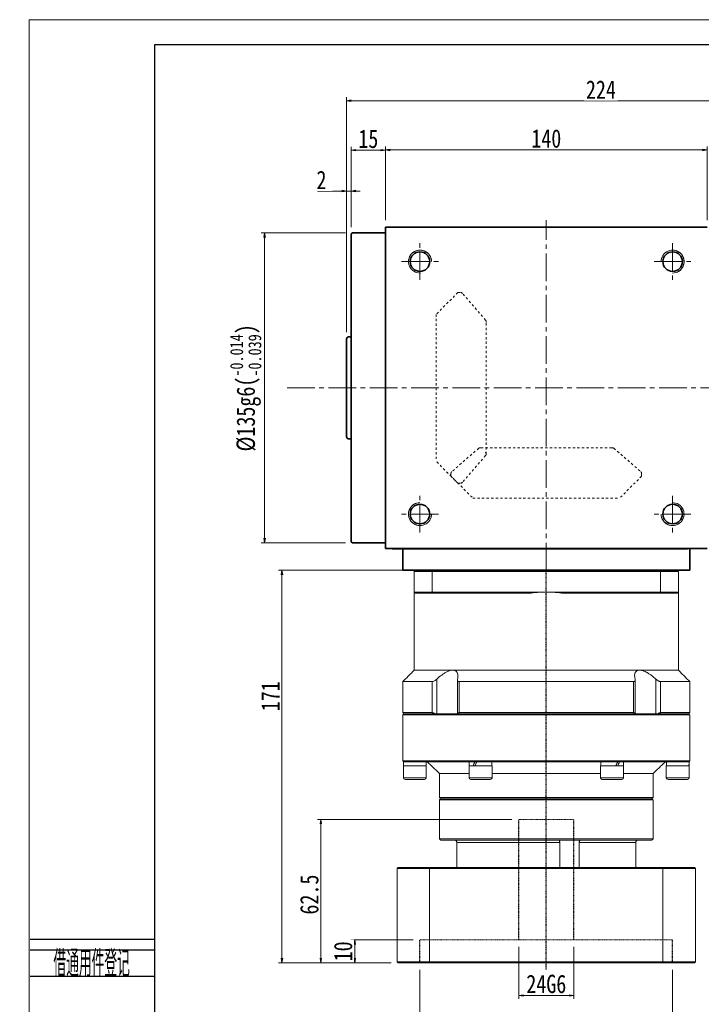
# Model space of a CAD drawing. Header units: millimetres. Extents: x 11 to 931, y 0 to 647.
# Tile 2 of 5: x 11 to 307, y 218 to 647. Entities that reach past the tile are written whole.
import ezdxf
from ezdxf.enums import TextEntityAlignment as Align

# ---------------------------------------------------------------- set-up
doc = ezdxf.new("R2010")
doc.units = ezdxf.units.MM
for name, pattern in [('DASHED', [0.2, 0.1, -0.1]), ('点画线', [18, 12, -2, 2, -2]), ('虚线', [2, 1, -1])]:
    doc.linetypes.add(name, pattern=pattern)
doc.layers.add('2细线层', color=4, linetype='Continuous')
doc.layers.add('6文字层', color=3, linetype='Continuous')
for name, color, linetype, lineweight in [('EB0', 7, 'Continuous', 35), ('TEXT', 4, 'Continuous', 18), ('中心线层', 1, '点画线', 18), ('图框_外框线', 7, 'Continuous', 18), ('尺寸线层', 3, 'Continuous', 18), ('粗实线', 7, 'Continuous', 40), ('粗实线层', 7, 'Continuous', 35)]:
    doc.layers.add(name, color=color, linetype=linetype, lineweight=lineweight)
doc.styles.add('PC_TEXTSTYLE', font='ISOCP.SHX', dxfattribs={"width": 0.707, "bigfont": 'GBCBIG.SHX'})
doc.styles.add('宋体', font='SimSun.ttf', dxfattribs={"width": 0.8})
doc.dimstyles.new('A水平标注$0', dxfattribs={"dimtxt": 3.5, "dimasz": 2, "dimexe": 1.5, "dimexo": 3, "dimgap": 1.1, "dimtad": 1, "dimtoh": 1, "dimdec": 4, "dimdsep": 46, "dimtxsty": '宋体', "dimblk": 'OPEN', "dimcen": 3, "dimclrd": 3, "dimclre": 3, "dimclrt": 6, "dimadec": 0, "dimazin": 0, "dimtm": 1e-09, "dimtfac": 1, "dimtdec": 4, "dimtix": 1, "dimtmove": 0, "dimatfit": 3, "dimldrblk": 'OPEN', "dimfxl": 0, "dimlwd": 13, "dimlwe": 13, "dimarcsym": 0})

# ---------------------------------------------------------------- blocks, each defined once
blk = doc.blocks.new('_Open')
at = {"color": 0, "linetype": 'ByBlock', "lineweight": -2}
for p, q in [((-1, 0.17), (0, 0)), ((-1, -0.17), (0, 0)), ((0, 0), (-1, 0))]:
    blk.add_line(p, q, dxfattribs=at)
blk = doc.blocks.new('*D16')
at = {"layer": 'Defpoints', "color": 0, "transparency": 16777216}
for p in [(309.9, 590.18), (169.9, 556.52), (309.9, 556.52)]:
    blk.add_point(p, dxfattribs=at)
at = {"layer": '尺寸线层', "color": 3, "lineweight": 13, "transparency": 16777216}
for p, q in [((169.9, 559.52), (169.9, 591.68)), ((171.9, 590.18), (307.9, 590.18)), ((309.9, 559.52), (309.9, 591.68))]:
    blk.add_line(p, q, dxfattribs=at)
at = {"layer": '尺寸线层', "color": 3, "lineweight": 13, "transparency": 16777216, "xscale": 2, "yscale": 2, "zscale": 2, "rotation": 180}
blk.add_blockref('_Open', (169.9, 590.18), dxfattribs=at)
at = {"layer": '尺寸线层', "color": 3, "lineweight": 13, "transparency": 16777216, "xscale": 2, "yscale": 2, "zscale": 2}
blk.add_blockref('_Open', (309.9, 590.18), dxfattribs=at)
at = {"layer": '尺寸线层', "color": 6, "transparency": 16777216, "insert": (239.9, 595.09), "char_height": 8, "attachment_point": 5, "style": '宋体', "bg_fill": 3, "box_fill_scale": 1.1, "bg_fill_color": 257, "bg_fill_transparency": 0}
blk.add_mtext('140', dxfattribs=at)
blk = doc.blocks.new('*D17')
at = {"layer": 'Defpoints', "color": 0, "transparency": 16777216}
for p in [(154.9, 590.07), (154.9, 553.52), (169.9, 556.52)]:
    blk.add_point(p, dxfattribs=at)
at = {"layer": '尺寸线层', "color": 3, "lineweight": 13, "transparency": 16777216}
for p, q in [((154.9, 556.52), (154.9, 591.57)), ((167.9, 590.07), (156.9, 590.07)), ((169.9, 559.52), (169.9, 591.57))]:
    blk.add_line(p, q, dxfattribs=at)
at = {"layer": '尺寸线层', "color": 3, "lineweight": 13, "transparency": 16777216, "xscale": 2, "yscale": 2, "zscale": 2, "rotation": 180}
blk.add_blockref('_Open', (154.9, 590.07), dxfattribs=at)
at = {"layer": '尺寸线层', "color": 3, "lineweight": 13, "transparency": 16777216, "xscale": 2, "yscale": 2, "zscale": 2}
blk.add_blockref('_Open', (169.9, 590.07), dxfattribs=at)
at = {"layer": '尺寸线层', "color": 6, "transparency": 16777216, "insert": (162.4, 594.96), "char_height": 8, "attachment_point": 5, "style": '宋体', "bg_fill": 3, "box_fill_scale": 1.1, "bg_fill_color": 257, "bg_fill_transparency": 0}
blk.add_mtext('15', dxfattribs=at)
blk = doc.blocks.new('*D20')
at = {"layer": 'Defpoints', "color": 0, "transparency": 16777216}
for p in [(152.9, 572.23), (154.9, 553.52), (152.9, 507.77)]:
    blk.add_point(p, dxfattribs=at)
at = {"layer": '尺寸线层', "color": 3, "lineweight": 13, "transparency": 16777216}
for p, q in [((140.22, 572.23), (144.76, 572.23)), ((144.76, 572.23), (150.9, 572.23)), ((152.9, 510.77), (152.9, 573.73)), ((154.9, 572.23), (152.9, 572.23)), ((154.9, 556.52), (154.9, 573.73)), ((156.9, 572.23), (158.9, 572.23))]:
    blk.add_line(p, q, dxfattribs=at)
at = {"layer": '尺寸线层', "color": 3, "lineweight": 13, "transparency": 16777216, "xscale": 2, "yscale": 2, "zscale": 2}
blk.add_blockref('_Open', (152.9, 572.23), dxfattribs=at)
at = {"layer": '尺寸线层', "color": 3, "lineweight": 13, "transparency": 16777216, "xscale": 2, "yscale": 2, "zscale": 2, "rotation": 180}
blk.add_blockref('_Open', (154.9, 572.23), dxfattribs=at)
at = {"layer": '尺寸线层', "color": 6, "transparency": 16777216, "insert": (141.99, 577.1), "char_height": 8, "attachment_point": 5, "style": '宋体', "bg_fill": 3, "box_fill_scale": 1.1, "bg_fill_color": 257, "bg_fill_transparency": 0}
blk.add_mtext('2', dxfattribs=at)
blk = doc.blocks.new('*D22')
at = {"layer": 'Defpoints', "color": 0, "transparency": 16777216}
for p in [(152.9, 611.59), (152.9, 507.77), (376.9, 500.52)]:
    blk.add_point(p, dxfattribs=at)
at = {"layer": '尺寸线层', "color": 3, "lineweight": 13, "transparency": 16777216}
for p, q in [((152.9, 510.77), (152.9, 613.09)), ((374.9, 611.59), (154.9, 611.59)), ((376.9, 503.52), (376.9, 613.09))]:
    blk.add_line(p, q, dxfattribs=at)
at = {"layer": '尺寸线层', "color": 3, "lineweight": 13, "transparency": 16777216, "xscale": 2, "yscale": 2, "zscale": 2, "rotation": 180}
blk.add_blockref('_Open', (152.9, 611.59), dxfattribs=at)
at = {"layer": '尺寸线层', "color": 3, "lineweight": 13, "transparency": 16777216, "xscale": 2, "yscale": 2, "zscale": 2}
blk.add_blockref('_Open', (376.9, 611.59), dxfattribs=at)
at = {"layer": '尺寸线层', "color": 6, "transparency": 16777216, "insert": (263.68, 616.45), "char_height": 8, "attachment_point": 5, "style": '宋体', "bg_fill": 3, "box_fill_scale": 1.1, "bg_fill_color": 257, "bg_fill_transparency": 0}
blk.add_mtext('224', dxfattribs=at)
blk = doc.blocks.new('*D23')
at = {"layer": 'Defpoints', "color": 0, "transparency": 16777216}
for p in [(155.4, 554.02), (117.23, 419.02), (155.4, 419.02)]:
    blk.add_point(p, dxfattribs=at)
at = {"layer": '尺寸线层', "color": 3, "lineweight": 13, "transparency": 16777216}
for p, q in [((152.4, 554.02), (115.73, 554.02)), ((117.23, 552.02), (117.23, 421.02)), ((152.4, 419.02), (115.73, 419.02))]:
    blk.add_line(p, q, dxfattribs=at)
at = {"layer": '尺寸线层', "color": 3, "lineweight": 13, "transparency": 16777216, "xscale": 2, "yscale": 2, "zscale": 2}
for p, rotation in [((117.23, 554.02), 89.99999999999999), ((117.23, 419.02), 270)]:
    blk.add_blockref('_Open', p, dxfattribs=dict(at, rotation=rotation))
at = {"layer": '尺寸线层', "color": 6, "transparency": 16777216, "insert": (109, 486.52), "char_height": 8, "attachment_point": 5, "rotation": 90, "style": '宋体', "bg_fill": 3, "box_fill_scale": 1.1, "bg_fill_color": 257, "bg_fill_transparency": 0}
blk.add_mtext('{\\A1;\\A1;%%C135g6({\\H0.707107x;\\S-0.014^ -0.039;})}', dxfattribs=at)
blk = doc.blocks.new('*D36')
at = {"layer": 'Defpoints', "color": 0, "transparency": 16777216}
for p in [(184.9, 236.02), (294.9, 236.02), (294.9, 202.68)]:
    blk.add_point(p, dxfattribs=at)
at = {"layer": '尺寸线层', "color": 3, "lineweight": 13, "transparency": 16777216}
for p, q in [((184.9, 233.02), (184.9, 201.18)), ((294.9, 233.02), (294.9, 201.18)), ((186.9, 202.68), (292.9, 202.68))]:
    blk.add_line(p, q, dxfattribs=at)
at = {"layer": '尺寸线层', "color": 3, "lineweight": 13, "transparency": 16777216, "xscale": 2, "yscale": 2, "zscale": 2, "rotation": 180}
blk.add_blockref('_Open', (184.9, 202.68), dxfattribs=at)
at = {"layer": '尺寸线层', "color": 3, "lineweight": 13, "transparency": 16777216, "xscale": 2, "yscale": 2, "zscale": 2}
blk.add_blockref('_Open', (294.9, 202.68), dxfattribs=at)
at = {"layer": '尺寸线层', "color": 6, "transparency": 16777216, "insert": (239.9, 207.68), "char_height": 8, "attachment_point": 5, "style": '宋体'}
blk.add_mtext('%%C110E7', dxfattribs=at)
blk = doc.blocks.new('*D37')
at = {"layer": 'Defpoints', "color": 0, "transparency": 16777216}
for p in [(227.9, 246.02), (251.9, 246.02)]:
    blk.add_point(p, dxfattribs=at)
at = {"layer": '尺寸线层', "color": 3, "lineweight": 13, "transparency": 16777216}
for p, q in [((227.9, 243.02), (227.9, 220.29)), ((251.9, 243.02), (251.9, 220.29)), ((229.9, 221.79), (249.9, 221.79))]:
    blk.add_line(p, q, dxfattribs=at)
at = {"layer": '尺寸线层', "color": 3, "lineweight": 13, "transparency": 16777216, "xscale": 2, "yscale": 2, "zscale": 2, "rotation": 180}
blk.add_blockref('_Open', (227.9, 221.79), dxfattribs=at)
at = {"layer": '尺寸线层', "color": 3, "lineweight": 13, "transparency": 16777216, "xscale": 2, "yscale": 2, "zscale": 2}
blk.add_blockref('_Open', (251.9, 221.79), dxfattribs=at)
at = {"layer": '尺寸线层', "color": 6, "transparency": 16777216, "insert": (239.9, 226.79), "char_height": 8, "attachment_point": 5, "style": '宋体', "bg_fill": 3, "box_fill_scale": 1.1, "bg_fill_color": 256, "bg_fill_true_color": 13158600, "bg_fill_transparency": 0}
blk.add_mtext('24G6', dxfattribs=at)
at = {"layer": 'Defpoints', "color": 0, "transparency": 16777216}
blk.add_point((251.9, 221.79), dxfattribs=at)
blk = doc.blocks.new('*D38')
at = {"layer": 'Defpoints', "color": 0, "transparency": 16777216}
for p in [(182.9, 407.02), (124.77, 236.02), (175.3, 236.02)]:
    blk.add_point(p, dxfattribs=at)
at = {"layer": '尺寸线层', "color": 3, "lineweight": 13, "transparency": 16777216}
for p, q in [((179.9, 407.02), (123.27, 407.02)), ((124.77, 405.02), (124.77, 238.02)), ((172.3, 236.02), (123.27, 236.02))]:
    blk.add_line(p, q, dxfattribs=at)
at = {"layer": '尺寸线层', "color": 3, "lineweight": 13, "transparency": 16777216, "xscale": 2, "yscale": 2, "zscale": 2}
for p, rotation in [((124.77, 407.02), 90), ((124.77, 236.02), 270)]:
    blk.add_blockref('_Open', p, dxfattribs=dict(at, rotation=rotation))
at = {"layer": '尺寸线层', "color": 6, "transparency": 16777216, "insert": (119.77, 352.17), "char_height": 8, "attachment_point": 5, "rotation": 90, "style": '宋体', "bg_fill": 3, "box_fill_scale": 1.1, "bg_fill_color": 257, "bg_fill_transparency": 0}
blk.add_mtext('171', dxfattribs=at)
blk = doc.blocks.new('*D39')
at = {"layer": 'Defpoints', "color": 0, "transparency": 16777216}
for p in [(184.9, 246.02), (175.3, 236.02)]:
    blk.add_point(p, dxfattribs=at)
at = {"layer": '尺寸线层', "color": 3, "lineweight": 13, "transparency": 16777216}
for p, q in [((181.9, 246.02), (154.96, 246.02)), ((156.46, 244.02), (156.46, 238.02)), ((172.3, 236.02), (154.96, 236.02))]:
    blk.add_line(p, q, dxfattribs=at)
at = {"layer": '尺寸线层', "color": 3, "lineweight": 13, "transparency": 16777216, "xscale": 2, "yscale": 2, "zscale": 2}
for p, rotation in [((156.46, 246.02), 90), ((156.46, 236.02), 270)]:
    blk.add_blockref('_Open', p, dxfattribs=dict(at, rotation=rotation))
at = {"layer": '尺寸线层', "color": 6, "transparency": 16777216, "insert": (151.46, 241.02), "char_height": 8, "attachment_point": 5, "rotation": 90, "style": '宋体', "bg_fill": 3, "box_fill_scale": 1.1, "bg_fill_color": 257, "bg_fill_transparency": 0}
blk.add_mtext('10', dxfattribs=at)
at = {"layer": 'Defpoints', "color": 0, "transparency": 16777216}
blk.add_point((156.46, 236.02), dxfattribs=at)
blk = doc.blocks.new('*D40')
at = {"layer": 'Defpoints', "color": 0, "transparency": 16777216}
for p in [(227.9, 298.52), (141.74, 236.02), (175.3, 236.02)]:
    blk.add_point(p, dxfattribs=at)
at = {"layer": '尺寸线层', "color": 3, "lineweight": 13, "transparency": 16777216}
for p, q in [((224.9, 298.52), (140.24, 298.52)), ((141.74, 296.52), (141.74, 238.02)), ((172.3, 236.02), (140.24, 236.02))]:
    blk.add_line(p, q, dxfattribs=at)
at = {"layer": '尺寸线层', "color": 3, "lineweight": 13, "transparency": 16777216, "xscale": 2, "yscale": 2, "zscale": 2}
for p, rotation in [((141.74, 298.52), 90), ((141.74, 236.02), 270)]:
    blk.add_blockref('_Open', p, dxfattribs=dict(at, rotation=rotation))
at = {"layer": '尺寸线层', "color": 6, "transparency": 16777216, "insert": (136.74, 265.77), "char_height": 8, "attachment_point": 5, "rotation": 90, "style": '宋体', "bg_fill": 3, "box_fill_scale": 1.1, "bg_fill_color": 257, "bg_fill_transparency": 0}
blk.add_mtext('62.5', dxfattribs=at)

msp = doc.modelspace()

# ---------------------------------------------------------------- linework, layer by layer
at = {"color": 6, "linetype": '虚线', "lineweight": 18}
for p, q in [((201.40275, 528.02281), (191.90275, 518.52281)), ((201.40275, 528.02281), (202.63429, 528.02281)), ((213.47229, 516.03184), (203.39033, 527.67734)), ((191.90275, 518.52281), (191.90275, 454.52281)), ((213.69775, 515.39869), (213.69775, 515.27703)), ((210.48286, 460.17885), (198.74322, 450.01539)), ((211.09358, 460.42281), (211.4225, 460.42281)), ((268.70192, 460.42281), (268.373, 460.42281)), ((269.31264, 460.17885), (281.05228, 450.01539)), ((213.47229, 457.01379), (203.39033, 445.36828)), ((213.69775, 457.6193), (213.69775, 457.7686)), ((201.40275, 445.02281), (191.90275, 454.52281)), ((198.39775, 448.02781), (198.39775, 449.25936)), ((198.39775, 448.02781), (207.89775, 438.52781)), ((281.39775, 448.02781), (271.89775, 438.52781)), ((281.39775, 448.02781), (281.39775, 449.25936)), ((201.40275, 445.02281), (202.63429, 445.02281)), ((207.89775, 438.52781), (271.89775, 438.52781))]:
    msp.add_line(p, q, dxfattribs=at)
at = {"color": 7, "linetype": 'Continuous', "lineweight": 15}
for p, q in [((182.39775, 406.52281), (190.20117, 406.52281)), ((182.39775, 406.52281), (182.39775, 397.52281)), ((190.20117, 406.52281), (289.59433, 406.52281)), ((190.20117, 397.52281), (190.20117, 406.52281)), ((289.59433, 406.52281), (289.59433, 397.52281)), ((289.59433, 406.52281), (297.39775, 406.52281)), ((297.39775, 397.52281), (297.39775, 406.52281)), ((190.20117, 397.52281), (182.39775, 397.52281)), ((182.89775, 397.02281), (190.38765, 397.02281)), ((239.89775, 397.52281), (190.20117, 397.52281)), ((190.38765, 397.02281), (232.33138, 397.02281)), ((289.59433, 397.52281), (239.89775, 397.52281)), ((247.46412, 397.02281), (289.40785, 397.02281)), ((289.40785, 397.02281), (296.89775, 397.02281)), ((297.39775, 397.52281), (289.59433, 397.52281)), ((199.23911, 363.52281), (182.39775, 363.52281)), ((280.55639, 363.52281), (199.23911, 363.52281)), ((297.39775, 363.52281), (280.55639, 363.52281)), ((190.21374, 358.52281), (177.39775, 358.52281)), ((190.21374, 358.52281), (190.21374, 345.02281)), ((192.25251, 344.52281), (192.25251, 359.67019)), ((277.81542, 358.52281), (201.98008, 358.52281)), ((201.98008, 345.02281), (201.98008, 358.52281)), ((277.81542, 358.52281), (277.81542, 345.02281)), ((287.54299, 359.67019), (287.54299, 344.52281)), ((302.39775, 358.52281), (289.58175, 358.52281)), ((289.58175, 345.02281), (289.58175, 358.52281)), ((190.21374, 345.02281), (177.39775, 345.02281)), ((177.39775, 344.02281), (239.89775, 344.02281)), ((239.89775, 344.52281), (177.89775, 344.52281)), ((177.89775, 344.52281), (191.43512, 344.52281)), ((201.22769, 344.52281), (278.56781, 344.52281)), ((277.81542, 345.02281), (201.98008, 345.02281)), ((301.89775, 344.52281), (239.89775, 344.52281)), ((239.89775, 344.02281), (302.39775, 344.02281)), ((288.36038, 344.52281), (301.89775, 344.52281)), ((302.39775, 345.02281), (289.58175, 345.02281)), ((302.39775, 324.02281), (177.39775, 324.02281)), ((182.64775, 321.92281), (177.64775, 321.92281)), ((177.70775, 323.52281), (177.89775, 323.52281)), ((177.91383, 323.52281), (177.79489, 323.52281)), ((177.91383, 323.52281), (207.68301, 323.52281)), ((187.64775, 321.92281), (182.64775, 321.92281)), ((215.60288, 321.92281), (206.27275, 321.92281)), ((208.80275, 323.52281), (207.68301, 323.52281)), ((208.80275, 323.52281), (208.89775, 323.52281)), ((208.86789, 323.52281), (209.60275, 323.52281)), ((210.12857, 323.52281), (209.64632, 323.52281)), ((210.12857, 323.52281), (269.66693, 323.52281)), ((216.27275, 321.92281), (215.60288, 321.92281)), ((273.52275, 321.92281), (263.52275, 321.92281)), ((270.99275, 323.52281), (269.66693, 323.52281)), ((270.92761, 323.52281), (271.74918, 323.52281)), ((271.74918, 323.52281), (271.69431, 323.52281)), ((272.11249, 323.52281), (271.74918, 323.52281)), ((272.11249, 323.52281), (301.88167, 323.52281)), ((302.14775, 321.92281), (292.14775, 321.92281)), ((302.08775, 323.52281), (301.89775, 323.52281)), ((302.00061, 323.52281), (301.89775, 323.52281)), ((206.27275, 318.52281), (193.39775, 318.52281)), ((263.52275, 318.52281), (216.27275, 318.52281)), ((286.39775, 318.52281), (273.52275, 318.52281)), ((182.64775, 316.67281), (177.64775, 316.67281)), ((178.39775, 315.92281), (182.64775, 315.92281)), ((187.64775, 316.67281), (182.64775, 316.67281)), ((182.64775, 315.92281), (186.89775, 315.92281)), ((215.60288, 316.67281), (206.27275, 316.67281)), ((207.02275, 315.92281), (214.95336, 315.92281)), ((214.95336, 315.92281), (215.52275, 315.92281)), ((216.27275, 316.67281), (215.60288, 316.67281)), ((273.52275, 316.67281), (263.52275, 316.67281)), ((264.27275, 315.92281), (272.77275, 315.92281)), ((302.14775, 316.67281), (292.14775, 316.67281)), ((292.89775, 315.92281), (301.39775, 315.92281)), ((286.39775, 308.02281), (193.39775, 308.02281)), ((193.39775, 307.02281), (239.89775, 307.02281)), ((193.89775, 307.52281), (285.89775, 307.52281)), ((239.89775, 307.52281), (193.89775, 307.52281)), ((285.89775, 307.52281), (239.89775, 307.52281)), ((239.89775, 307.02281), (286.39775, 307.02281)), ((286.39775, 290.02281), (193.39775, 290.02281)), ((193.89775, 289.52281), (285.89775, 289.52281)), ((200.89698, 288.52281), (245.72618, 288.52281)), ((200.89698, 277.52281), (200.89698, 288.52281)), ((245.72618, 288.52281), (245.72618, 277.52281)), ((254.2576, 277.52281), (254.2576, 288.52281)), ((254.2576, 288.52281), (278.89852, 288.52281)), ((278.89852, 288.52281), (278.89852, 277.52281)), ((174.89775, 277.12281), (189.09174, 277.12281)), ((174.89775, 277.12281), (174.89775, 236.42281)), ((189.22971, 277.52281), (175.29775, 277.52281)), ((189.09174, 277.12281), (189.09174, 236.42281)), ((189.09174, 277.12281), (290.70375, 277.12281)), ((290.56579, 277.52281), (189.22971, 277.52281)), ((304.49775, 277.52281), (290.56579, 277.52281)), ((290.70375, 277.12281), (304.89775, 277.12281)), ((290.70375, 277.12281), (290.70375, 236.42281)), ((304.89775, 277.12281), (304.89775, 236.42281)), ((189.09174, 236.42281), (174.89775, 236.42281)), ((175.29775, 236.02281), (189.22971, 236.02281)), ((290.70375, 236.42281), (189.09174, 236.42281)), ((189.22971, 236.02281), (290.56579, 236.02281)), ((290.56579, 236.02281), (304.49775, 236.02281)), ((304.89775, 236.42281), (290.70375, 236.42281))]:
    msp.add_line(p, q, dxfattribs=at)
at = {"color": 1, "linetype": 'DASHED'}
msp.add_line((239.89775, 233.1589), (239.89775, 407.02281), dxfattribs=at)
at = {"color": 6, "linetype": 'DASHED', "lineweight": 15}
for p, q in [((227.89775, 298.52281), (251.89775, 298.52281)), ((184.89775, 246.02281), (294.89775, 246.02281))]:
    msp.add_line(p, q, dxfattribs=at)
at = {"color": 6, "linetype": 'DASHED'}
for p, q in [((184.89775, 236.02281), (184.89775, 246.02281)), ((294.89775, 236.02281), (294.89775, 246.02281))]:
    msp.add_line(p, q, dxfattribs=at)
at = {"color": 6, "linetype": '虚线', "lineweight": 18}
for centre, start, end in [((202.63429, 527.02281), 40.884, 90), ((212.69775, 515.39869), 0, 40.884), ((211.13739, 459.42281), 90, 130.884), ((268.65811, 459.42281), 49.116, 90), ((212.69775, 457.7686), 0, 45), ((212.69775, 457.64694), 319.116, 360), ((199.39775, 449.25936), 130.884, 180), ((280.39775, 449.25936), 0, 49.116), ((202.63429, 446.02281), 270, 319.116)]:
    msp.add_arc(centre, 1, start, end, dxfattribs=at)
at = {"color": 7, "linetype": 'Continuous', "lineweight": 0}
for centre, start, end in [((184.89775, 431.52281), 90, 285), ((294.89775, 431.52281), 180, 15)]:
    msp.add_arc(centre, 5, start, end, dxfattribs=at)
at = {"color": 7, "linetype": 'Continuous', "lineweight": 15}
for centre, radius, start, end in [((239.89775, 340.02281), 57.5, 90, 97.5614297), ((239.89775, 340.02281), 57.5, 82.4385703, 90), ((178.39775, 316.67281), 0.75, 180, 270), ((186.89775, 316.67281), 0.75, 270, 0), ((207.02275, 316.67281), 0.75, 180, 270), ((215.52275, 316.67281), 0.75, 270, 0), ((264.27275, 316.67281), 0.75, 180, 270), ((272.77275, 316.67281), 0.75, 270, 0), ((292.89775, 316.67281), 0.75, 180, 270), ((301.39775, 316.67281), 0.75, 270, 0)]:
    msp.add_arc(centre, radius, start, end, dxfattribs=at)
at = {"color": 7, "linetype": 'Continuous', "lineweight": 15, "extrusion": (0, 0, -1)}
for centre, major_axis, ratio, start_param, end_param in [((182.64775, 321.92281), (0, 8.55633), 0.577350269, 4.71238898, 4.900492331), ((182.64775, 323.52281), (0, 8.55633), 0.577350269, 4.618754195, 4.71238898), ((211.27275, 323.52281), (4.54557, 8.49348), 0.227735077, 4.403003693, 4.591107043), ((211.27275, 321.92281), (4.54557, 8.49348), 0.227735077, 4.591107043, 4.779210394), ((211.27275, 323.52281), (3.07332, 5.74255), 0.227735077, 4.466025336, 4.591107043), ((268.52275, 323.52281), (4.54557, 8.49348), 0.227735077, 1.44951439, 1.63761774), ((268.52275, 321.92281), (3.07332, 5.74255), 0.227735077, 1.32443269, 1.44951439), ((268.52275, 321.92281), (4.54557, 8.49348), 0.227735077, 1.261411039, 1.44951439), ((297.14775, 323.52281), (0, 8.55633), 0.577350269, 1.570796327, 1.758899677), ((297.14775, 321.92281), (0, 8.55633), 0.577350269, 1.477161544, 1.570796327)]:
    msp.add_ellipse(centre, major_axis=major_axis, ratio=ratio, start_param=start_param, end_param=end_param, dxfattribs=at)
at = {"color": 7, "linetype": 'Continuous', "lineweight": 15}
for points in [[(182.39775, 406.52281), (182.89775, 407.02281)], [(190.20117, 406.52281), (190.38765, 407.02281)], [(289.59433, 406.52281), (289.40785, 407.02281)], [(296.89775, 407.02281), (297.39775, 406.52281)], [(182.39775, 363.52281), (182.39775, 397.52281)], [(182.39775, 397.52281), (182.89775, 397.02281)], [(190.20117, 397.52281), (190.38765, 397.02281)], [(289.59433, 397.52281), (289.40785, 397.02281)], [(296.89775, 397.02281), (297.39775, 397.52281)], [(297.39775, 397.52281), (297.39775, 363.52281)], [(177.39775, 358.52281), (182.39775, 363.52281)], [(297.39775, 363.52281), (302.39775, 358.52281)], [(177.39775, 345.02281), (177.39775, 358.52281)], [(201.19344, 344.52281), (201.19344, 359.29272)], [(278.60205, 359.29302), (278.60205, 344.52281)], [(302.39775, 358.52281), (302.39775, 345.02281)], [(177.89775, 344.52281), (177.39775, 345.02281)], [(177.39775, 344.02281), (177.89775, 344.52281)], [(177.39775, 324.02281), (177.39775, 344.02281)], [(302.39775, 345.02281), (301.89775, 344.52281)], [(301.89775, 344.52281), (302.39775, 344.02281)], [(302.39775, 344.02281), (302.39775, 324.02281)], [(177.89775, 323.52281), (177.39775, 324.02281)], [(177.64775, 316.67281), (177.64775, 321.92281)], [(187.58775, 323.52281), (187.58775, 321.92281)], [(187.64775, 321.92281), (187.64775, 316.67281)], [(193.39775, 318.52281), (188.14775, 323.52281)], [(206.27275, 316.67281), (206.27275, 321.92281)], [(206.33275, 321.92281), (206.33275, 323.52281)], [(216.21275, 323.52281), (216.21275, 321.92281)], [(216.27275, 321.92281), (216.27275, 316.67281)], [(263.52275, 316.67281), (263.52275, 321.92281)], [(263.58275, 321.92281), (263.58275, 323.52281)], [(273.46275, 323.52281), (273.46275, 321.92281)], [(273.52275, 321.92281), (273.52275, 316.67281)], [(291.64775, 323.52281), (286.39775, 318.52281)], [(292.14775, 316.67281), (292.14775, 321.92281)], [(292.20775, 321.92281), (292.20775, 323.52281)], [(302.39775, 324.02281), (301.89775, 323.52281)], [(302.14775, 321.92281), (302.14775, 316.67281)], [(193.39775, 308.02281), (193.39775, 318.52281)], [(286.39775, 318.52281), (286.39775, 308.02281)], [(193.89775, 307.52281), (193.39775, 308.02281)], [(193.39775, 307.02281), (193.89775, 307.52281)], [(193.39775, 290.02281), (193.39775, 307.02281)], [(286.39775, 308.02281), (285.89775, 307.52281)], [(285.89775, 307.52281), (286.39775, 307.02281)], [(286.39775, 307.02281), (286.39775, 290.02281)], [(193.89775, 289.52281), (193.39775, 290.02281)], [(286.39775, 290.02281), (285.89775, 289.52281)], [(174.89775, 277.12281), (175.29775, 277.52281)], [(189.09174, 277.12281), (189.22971, 277.52281)], [(290.70375, 277.12281), (290.56579, 277.52281)], [(304.49775, 277.52281), (304.89775, 277.12281)], [(174.89775, 236.42281), (175.29775, 236.02281)], [(189.22971, 236.02281), (189.09174, 236.42281)], [(290.56579, 236.02281), (290.70375, 236.42281)], [(304.49775, 236.02281), (304.89775, 236.42281)]]:
    msp.add_open_spline(points, degree=1, dxfattribs=at)
for points, knots in [([(199.23911, 363.52281), (198.83758, 363.48445), (198.00644, 363.40505), (196.6742, 362.85102), (195.44898, 362.16282), (193.9609, 361.16104), (192.94148, 360.27143), (192.25251, 359.67019)], [0, 0, 0, 0, 1.493533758, 3.091577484, 4.322036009, 5.554470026, 8.123989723, 8.123989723, 8.123989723, 8.123989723]), ([(201.24447, 359.67019), (201.29595, 359.90344), (201.39933, 360.37182), (201.45416, 361.09134), (201.39836, 361.81957), (201.18655, 362.45599), (200.84223, 362.94634), (200.42383, 363.26861), (199.91524, 363.46432), (199.50937, 363.52028), (199.2712, 363.52251), (199.23911, 363.52281)], [0, 0, 0, 0, 0.626246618, 1.257495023, 2.032414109, 2.823629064, 3.42820033, 4.048095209, 4.555440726, 5.077036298, 5.158257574, 5.158257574, 5.158257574, 5.158257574]), ([(280.55639, 363.52281), (280.37558, 363.51366), (280.00937, 363.4951), (279.54044, 363.34478), (279.139, 363.10556), (278.76847, 362.72271), (278.48532, 362.16573), (278.34616, 361.4197), (278.35806, 360.58201), (278.48637, 359.97569), (278.55103, 359.67019)], [0, 0, 0, 0, 0.468845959, 0.949596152, 1.451964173, 1.965089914, 2.734777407, 3.526210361, 4.335728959, 5.157885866, 5.157885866, 5.157885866, 5.157885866]), ([(287.54299, 359.67019), (287.01633, 360.13512), (286.1648, 360.88685), (284.87471, 361.81912), (283.56053, 362.6362), (282.08559, 363.31186), (281.03116, 363.5184), (280.58885, 363.52251), (280.55639, 363.52281)], [0, 0, 0, 0, 1.982297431, 3.205120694, 4.453658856, 6.379550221, 7.997496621, 8.125663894, 8.125663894, 8.125663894, 8.125663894]), ([(192.25251, 359.67019), (191.99386, 359.44867), (191.56705, 359.08315), (190.94026, 358.71978), (190.50433, 358.54814), (190.29957, 358.53029), (190.21374, 358.52281)], [0, 0, 0, 0, 0.923658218, 1.524159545, 2.020218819, 2.378137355, 2.378137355, 2.378137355, 2.378137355]), ([(201.98008, 358.52281), (201.91183, 358.52612), (201.77298, 358.53286), (201.60027, 358.5861), (201.4568, 358.6674), (201.33341, 358.78694), (201.24062, 358.95173), (201.19192, 359.16536), (201.18956, 359.40616), (201.22606, 359.58166), (201.24447, 359.67019)], [0, 0, 0, 0, 0.165195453, 0.336098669, 0.501143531, 0.67031152, 0.899665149, 1.135559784, 1.381616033, 1.632058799, 1.632058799, 1.632058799, 1.632058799]), ([(278.55103, 359.67019), (278.57279, 359.55998), (278.61693, 359.33642), (278.59098, 359.06924), (278.51208, 358.86354), (278.40739, 358.72517), (278.26962, 358.62185), (278.12284, 358.56117), (277.96902, 358.52833), (277.86693, 358.52466), (277.81542, 358.52281)], [0, 0, 0, 0, 0.312581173, 0.634124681, 0.837734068, 1.046108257, 1.214079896, 1.386575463, 1.508153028, 1.631948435, 1.631948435, 1.631948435, 1.631948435]), ([(289.58175, 358.52281), (289.46108, 358.5368), (289.22027, 358.56471), (288.71407, 358.79223), (288.1305, 359.15968), (287.7431, 359.4963), (287.54299, 359.67019)], [0, 0, 0, 0, 0.48914015, 0.976123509, 1.653805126, 2.377879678, 2.377879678, 2.377879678, 2.377879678]), ([(190.21374, 345.02281), (190.33429, 345.00865), (190.57484, 344.98039), (191.01345, 344.78668), (191.29823, 344.60847), (191.43512, 344.52281)], [0, 0, 0, 0, 0.457440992, 0.912864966, 1.334419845, 1.334419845, 1.334419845, 1.334419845]), ([(201.22769, 344.52281), (201.27605, 344.63359), (201.36497, 344.83726), (201.65129, 344.99859), (201.8844, 345.01577), (201.98008, 345.02281)], [0, 0, 0, 0, 0.4023771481, 0.7397651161, 0.974629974, 0.974629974, 0.974629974, 0.974629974]), ([(277.81542, 345.02281), (277.94925, 345.00865), (278.21631, 344.98039), (278.46159, 344.78668), (278.53333, 344.60847), (278.56781, 344.52281)], [0, 0, 0, 0, 0.33430891, 0.6671437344, 0.9752262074, 0.9752262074, 0.9752262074, 0.9752262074]), ([(288.36038, 344.52281), (288.54035, 344.63359), (288.87123, 344.83726), (289.29936, 344.99859), (289.49958, 345.01577), (289.58175, 345.02281)], [0, 0, 0, 0, 0.551089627, 1.013171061, 1.334838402, 1.334838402, 1.334838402, 1.334838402]), ([(200.89698, 288.52281), (200.88675, 288.6329), (200.86628, 288.85304), (200.70671, 289.14793), (200.46749, 289.37586), (200.19001, 289.5036), (199.9995, 289.51723), (199.92152, 289.52281)], [0, 0, 0, 0, 0.324175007, 0.648284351, 0.979229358, 1.316860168, 1.550819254, 1.550819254, 1.550819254, 1.550819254]), ([(245.69616, 289.39929), (245.69569, 289.39182), (245.69271, 289.34473), (245.70536, 289.16155), (245.72153, 288.86854), (245.72463, 288.63807), (245.72618, 288.52281)], [0, 0, 0, 0, 0.0513915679, 0.3237471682, 0.6004135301, 0.8771995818, 0.8771995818, 0.8771995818, 0.8771995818]), ([(254.2576, 288.52281), (254.26422, 288.6329), (254.27748, 288.85304), (254.37681, 289.14793), (254.51325, 289.37586), (254.65492, 289.5036), (254.73744, 289.51723), (254.77122, 289.52281)], [0, 0, 0, 0, 0.251379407, 0.502707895, 0.759337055, 1.021150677, 1.202572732, 1.202572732, 1.202572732, 1.202572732]), ([(279.87398, 289.52281), (279.85708, 289.52253), (279.73176, 289.52046), (279.49954, 289.46713), (279.21887, 289.29188), (279.00998, 289.02847), (278.91042, 288.75462), (278.90155, 288.58181), (278.89852, 288.52281)], [0, 0, 0, 0, 0.05070556, 0.376081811, 0.704498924, 1.040598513, 1.377079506, 1.551483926, 1.551483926, 1.551483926, 1.551483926])]:
    msp.add_open_spline(points, degree=3, knots=knots, dxfattribs=at)
at = {"layer": '2细线层'}
for p, q in [((15.19502, 246.31075), (69.22997, 246.31075)), ((15.19502, 241.69467), (69.22997, 241.69467)), ((15.19502, 230.15446), (69.22997, 230.15446))]:
    msp.add_line(p, q, dxfattribs=at)
at = {"layer": 'EB0'}
for q in [(182.39775, 407.02281), (294.89775, 407.02281)]:
    msp.add_line((297.39775, 407.02281), q, dxfattribs=at)
at = {"layer": 'TEXT', "color": 6, "linetype": '虚线', "lineweight": 18}
for p, q in [((203.00149, 528.02281), (203.09124, 528.02281)), ((203.17013, 527.9317), (203.09124, 528.02281)), ((213.69775, 515.00128), (213.69775, 514.86281)), ((211.7526, 460.42281), (211.84617, 460.42281)), ((268.04289, 460.42281), (267.94932, 460.42281)), ((281.33073, 449.77433), (281.39775, 449.71631)), ((281.39775, 449.63297), (281.39775, 449.71631)), ((203.00149, 445.02281), (203.09124, 445.02281)), ((203.17013, 445.11393), (203.09124, 445.02281))]:
    msp.add_line(p, q, dxfattribs=at)
at = {"layer": '中心线层'}
for p, q in [((239.89775, 407.02281), (239.89775, 559.52281)), ((127.04806, 486.52281), (380.14775, 486.52281)), ((184.89775, 423.52281), (184.89775, 439.52281)), ((294.89775, 439.52281), (294.89775, 423.52281)), ((192.89775, 431.52281), (176.89775, 431.52281)), ((302.89775, 431.52281), (286.89775, 431.52281))]:
    msp.add_line(p, q, dxfattribs=at)
at = {"layer": '粗实线', "color": 0, "lineweight": 40}
msp.add_line((172.76575, 416.52281), (301.39775, 416.52281), dxfattribs=at)
at = {"layer": '粗实线层'}
for p, q in [((155.39775, 554.02281), (154.89775, 553.52281)), ((154.89775, 553.52281), (154.89775, 419.52281)), ((169.89775, 554.02281), (155.39775, 554.02281)), ((169.89775, 416.52281), (169.89775, 556.52281)), ((169.89775, 556.52281), (309.89775, 556.52281)), ((152.89775, 507.77281), (152.89775, 465.27281)), ((154.89775, 508.77281), (153.89775, 508.77281)), ((154.89775, 464.27281), (153.89775, 464.27281)), ((155.39775, 419.02281), (154.89775, 419.52281)), ((169.89775, 419.02281), (155.39775, 419.02281)), ((177.39775, 407.02281), (177.39775, 416.52281)), ((302.39775, 407.02281), (302.39775, 416.52281)), ((191.13044, 407.02281), (177.39775, 407.02281)), ((302.39775, 407.02281), (288.66505, 407.02281))]:
    msp.add_line(p, q, dxfattribs=at)
at = {"layer": '粗实线层', "color": 6, "linetype": '虚线', "lineweight": 18}
for p, q in [((213.69775, 457.64694), (213.69775, 515.27703)), ((211.40094, 460.42281), (268.53746, 460.42281))]:
    msp.add_line(p, q, dxfattribs=at)
at = {"layer": '粗实线层'}
msp.add_lwpolyline([(309.89775, 416.52281), (169.89775, 416.52281)], dxfattribs=at)
for centre in [(184.89775, 431.52281), (294.89775, 431.52281)]:
    msp.add_circle(centre, 4.25, dxfattribs=at)
for centre, start, end in [((153.89775, 507.77281), 90, 180), ((153.89775, 465.27281), 180, 270)]:
    msp.add_arc(centre, 1, start, end, dxfattribs=at)
at = {"layer": '粗实线层', "lineweight": 18}
for centre, start, end in [((184.89775, 431.52281), 90, 1.9231652), ((294.89775, 431.52281), 180, 91.9231652)]:
    msp.add_arc(centre, 5, start, end, dxfattribs=at)

# ---------------------------------------------------------------- texts
at = {"layer": '6文字层', "color": 3, "style": 'PC_TEXTSTYLE', "width": 0.667}
msp.add_text('借通用件登记', height=11.540205, dxfattribs=at).set_placement((41.91948, 236.23058), align=Align.MIDDLE)

# ---------------------------------------------------------------- dimensions: what is measured, and where the dimension line sits
at = {"layer": '尺寸线层'}
dim = msp.add_linear_dim(base=(294.89775, 202.67815), p1=(184.89775, 236.02281), p2=(294.89775, 236.02281), text='%%C<>E7', dimstyle='A水平标注$0', override={"dimtxt": 8, "dimgap": 1, "dimblk": 'Open', "dimtfill": 0, "dimtfillclr": 256}, dxfattribs=at)
dim.commit()
dim.dimension.update_dxf_attribs({"geometry": '*D36', "text_midpoint": (239.89775, 207.67815)})

# ---------------------------------------------------------------- next in the draw order: dimensions: what is measured, and where the dimension line sits
dim = msp.add_linear_dim(base=(309.89775, 590.17985), p1=(169.89775, 556.52281), p2=(309.89775, 556.52281), dimstyle='A水平标注$0', override={"dimtxt": 8, "dimgap": 1, "dimblk": 'Open', "dimtfill": 1, "dimtfillclr": 256}, dxfattribs=at)
dim.commit()
dim.dimension.update_dxf_attribs({"geometry": '*D16', "text_midpoint": (239.89775, 590.17985), "dimtype": 160})

# ---------------------------------------------------------------- next in the draw order: dimensions: what is measured, and where the dimension line sits
dim = msp.add_linear_dim(base=(154.89775, 590.06816), p1=(169.89775, 556.52281), p2=(154.89775, 553.52281), dimstyle='A水平标注$0', override={"dimtxt": 8, "dimgap": 1, "dimblk": 'Open', "dimtfill": 1, "dimtfillclr": 256}, dxfattribs=at)
dim.commit()
dim.dimension.update_dxf_attribs({"geometry": '*D17', "text_midpoint": (162.39775, 590.06816), "dimtype": 160})

# ---------------------------------------------------------------- next in the draw order: dimensions: what is measured, and where the dimension line sits
dim = msp.add_linear_dim(base=(152.89775, 572.23166), p1=(154.89775, 553.52281), p2=(152.89775, 507.77281), dimstyle='A水平标注$0', override={"dimtxt": 8, "dimgap": 1, "dimblk": 'Open', "dimtfill": 1, "dimtfillclr": 256}, dxfattribs=at)
dim.commit()
dim.dimension.update_dxf_attribs({"geometry": '*D20', "text_midpoint": (141.98998, 572.23166), "dimtype": 160})

# ---------------------------------------------------------------- next in the draw order: dimensions: what is measured, and where the dimension line sits
dim = msp.add_linear_dim(base=(152.89775, 611.58566), p1=(376.89775, 500.52281), p2=(152.89775, 507.77281), dimstyle='A水平标注$0', override={"dimtxt": 8, "dimgap": 1, "dimblk": 'Open', "dimtfill": 1, "dimtfillclr": 256}, dxfattribs=at)
dim.commit()
dim.dimension.update_dxf_attribs({"geometry": '*D22', "text_midpoint": (263.6807, 611.58566), "dimtype": 160})

# ---------------------------------------------------------------- next in the draw order: linework, layer by layer
at = {"color": 7, "linetype": 'Continuous', "lineweight": 0}
for centre, start, end in [((184.89775, 541.52281), 0, 195), ((294.89775, 541.52281), 270, 105)]:
    msp.add_arc(centre, 5, start, end, dxfattribs=at)
at = {"layer": '中心线层'}
for p, q in [((184.89775, 533.52281), (184.89775, 549.52281)), ((294.89775, 549.52281), (294.89775, 533.52281)), ((176.89775, 541.52281), (192.89775, 541.52281)), ((286.89775, 541.52281), (302.89775, 541.52281))]:
    msp.add_line(p, q, dxfattribs=at)
at = {"layer": '粗实线层'}
for centre in [(184.89775, 541.52281), (294.89775, 541.52281)]:
    msp.add_circle(centre, 4.25, dxfattribs=at)
at = {"layer": '粗实线层', "lineweight": 18}
for centre, start, end in [((184.89775, 541.52281), 0, 271.9231652), ((294.89775, 541.52281), 270, 181.9231652)]:
    msp.add_arc(centre, 5, start, end, dxfattribs=at)

# ---------------------------------------------------------------- next in the draw order: dimensions: what is measured, and where the dimension line sits
at = {"layer": '尺寸线层'}
dim = msp.add_linear_dim(base=(117.2309, 419.02281), p1=(155.39775, 554.02281), p2=(155.39775, 419.02281), angle=270, text='{\\A1;\\A1;%%C135g6({\\H0.707107x;\\S-0.014^ -0.039;})}', dimstyle='A水平标注$0', override={"dimtxt": 8, "dimgap": 1, "dimblk": 'Open', "dimtp": -0.014, "dimtm": 0.039, "dimtdec": 3, "dimtfill": 1, "dimtfillclr": 256, "dimtzin": 8}, dxfattribs=at)
dim.commit()
dim.dimension.update_dxf_attribs({"geometry": '*D23', "text_midpoint": (117.2309, 486.52281), "dimtype": 160})

# ---------------------------------------------------------------- next in the draw order: linework, layer by layer
at = {"layer": '图框_外框线', "color": 3}
msp.add_lwpolyline([(14.77711, 0), (929.58502, 0), (929.58502, 646.89988), (14.77711, 646.89988)], close=True, dxfattribs=at)
at = {"layer": '图框_外框线', "color": 3, "lineweight": 25}
msp.add_lwpolyline([(69.22997, 10.89057), (918.69445, 10.89057), (918.69445, 636.00931), (69.22997, 636.00931)], close=True, dxfattribs=at)
at = {"layer": '粗实线层'}
msp.add_line((152.89775, 507.77281), (152.89775, 465.27281), dxfattribs=at)

# ---------------------------------------------------------------- next in the draw order: dimensions: what is measured, and where the dimension line sits
at = {"layer": '尺寸线层'}
dim = msp.add_linear_dim(base=(124.77372, 236.02281), p1=(182.89775, 407.02281), p2=(175.29775, 236.02281), angle=90, dimstyle='A水平标注$0', override={"dimtxt": 8, "dimgap": 1, "dimblk": 'Open', "dimtfill": 1, "dimtfillclr": 256}, dxfattribs=at)
dim.commit()
dim.dimension.update_dxf_attribs({"geometry": '*D38', "text_midpoint": (124.77372, 352.16826), "dimtype": 160})
dim = msp.add_linear_dim(base=(251.89775, 221.7904), p1=(227.89775, 246.02281), p2=(251.89775, 246.02281), text='<>G6', dimstyle='A水平标注$0', override={"dimtxt": 8, "dimgap": 1, "dimblk": 'Open', "dimtfill": 1, "dimtfillclr": 256}, dxfattribs=at)
dim.commit()
dim.dimension.update_dxf_attribs({"geometry": '*D37', "text_midpoint": (239.89775, 221.7904), "dimtype": 160})

# ---------------------------------------------------------------- next in the draw order: linework, layer by layer
at = {"color": 6, "linetype": 'DASHED'}
msp.add_line((251.89775, 246.02281), (251.89775, 298.52281), dxfattribs=at)

# ---------------------------------------------------------------- next in the draw order: dimensions: what is measured, and where the dimension line sits
at = {"layer": '尺寸线层'}
dim = msp.add_linear_dim(base=(156.46172, 236.02281), p1=(184.89775, 246.02281), p2=(175.29775, 236.02281), angle=90, dimstyle='A水平标注$0', override={"dimtxt": 8, "dimgap": 1, "dimblk": 'Open', "dimtfill": 1, "dimtfillclr": 256}, dxfattribs=at)
dim.commit()
dim.dimension.update_dxf_attribs({"geometry": '*D39', "text_midpoint": (156.46172, 241.02281), "dimtype": 160})

# ---------------------------------------------------------------- next in the draw order: dimensions: what is measured, and where the dimension line sits
dim = msp.add_linear_dim(base=(141.7445, 236.02281), p1=(227.89775, 298.52281), p2=(175.29775, 236.02281), angle=90, dimstyle='A水平标注$0', override={"dimtxt": 8, "dimgap": 1, "dimblk": 'Open', "dimtfill": 1, "dimtfillclr": 256}, dxfattribs=at)
dim.commit()
dim.dimension.update_dxf_attribs({"geometry": '*D40', "text_midpoint": (141.7445, 265.77281), "dimtype": 160})

# ---------------------------------------------------------------- next in the draw order: linework, layer by layer
at = {"color": 6, "linetype": 'DASHED'}
msp.add_line((227.89775, 246.02281), (227.89775, 298.52281), dxfattribs=at)

doc.saveas('drawing.dxf')
